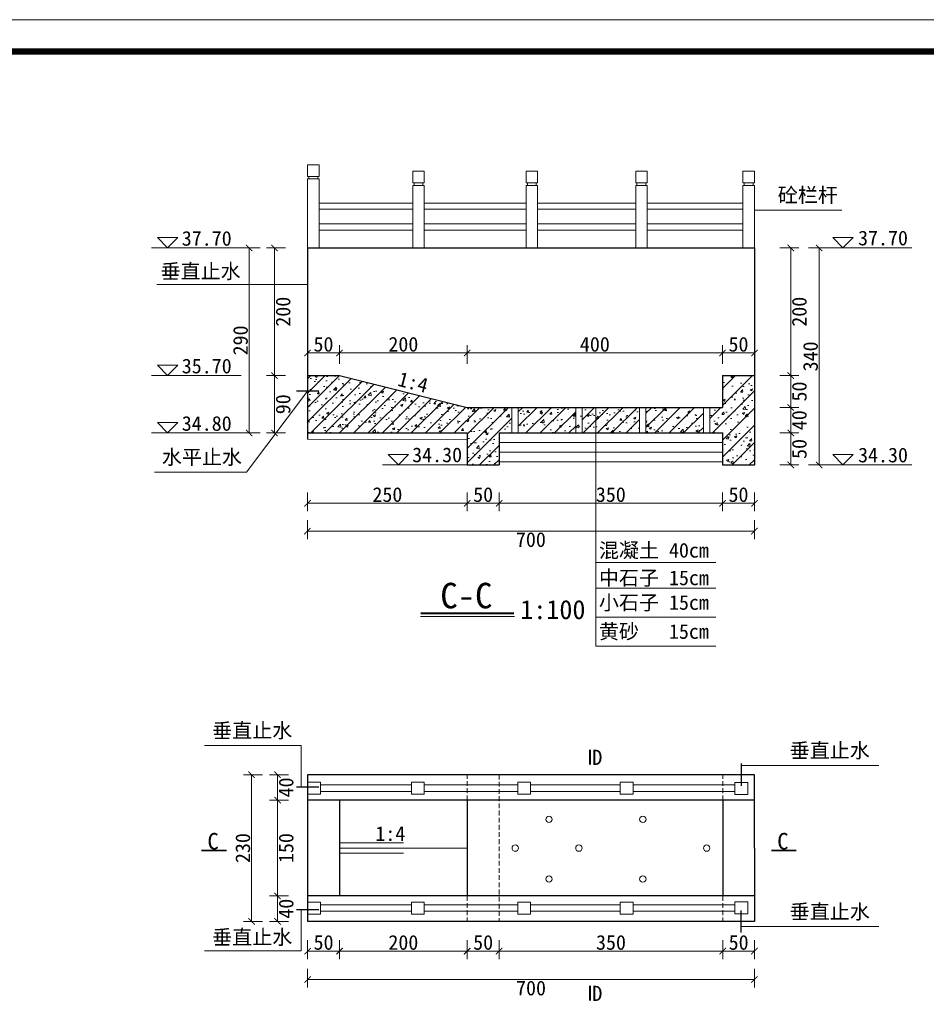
# Model space of a CAD drawing. Extents: x -27255 to 1448651, y 31034 to 8081248.
# Tile 102 of 198: x 584232 to 584374, y 3860542 to 3860696. Entities that reach past the tile are written whole.
import ezdxf

# ---------------------------------------------------------------- set-up
doc = ezdxf.new("R2010")
doc.units = 0
doc.linetypes.add('HIDDEN', pattern=[0.375, 0.25, -0.125])
doc.layers.get('0').update_dxf_attribs({"linetype": 'CONTINUOUS'})
for name, color, linetype, lineweight in [('0.09折线', 6, 'CONTINUOUS', 9), ('0.09标注线', 3, 'CONTINUOUS', 9), ('0.13填充', 8, 'CONTINUOUS', 9), ('0.13文字', 3, 'CONTINUOUS', 13), ('0.30粗线', 7, 'CONTINUOUS', 30), ('图框', 7, 'CONTINUOUS', 20), ('文字', 7, 'CONTINUOUS', 15), ('细实线', 3, 'CONTINUOUS', 20), ('虚线', 251, 'HIDDEN', 15), ('配筋1', 1, 'CONTINUOUS', 50)]:
    doc.layers.add(name, color=color, linetype=linetype, lineweight=lineweight)
doc.styles.add('-仿宋_GB2312', font='FangSong_GB2312.ttf')
doc.styles.get("Standard").update_dxf_attribs({"font": 'rs.shx', "bigfont": 'hztxt.shx'})
doc.dimstyles.get("Standard").update_dxf_attribs({"dimtxt": 0.18, "dimasz": 0.18, "dimexe": 0.18, "dimexo": 0.0625, "dimgap": 0.09, "dimtad": 0, "dimtih": 1, "dimtoh": 1, "dimdec": 4, "dimzin": 0, "dimdsep": 46, "dimtxsty": 'Standard', "dimcen": 0.09, "dimadec": 0, "dimazin": 0, "dimtfac": 1, "dimtdec": 4, "dimtofl": 0, "dimtmove": 0, "dimatfit": 3, "dimfxl": 1, "dimtolj": 1, "dimtzin": 0, "dimarcsym": 0})

# ---------------------------------------------------------------- blocks, each defined once
blk = doc.blocks.new('d4trtg')
at = {"lineweight": 0}
blk.add_line((653868.4, 3902577.3), (658071.2, 3902577.3), dxfattribs=at)
at = {"lineweight": 0, "const_width": 10}
blk.add_lwpolyline([(654118.6, 3902527.3), (658021.2, 3902527.3), (658021.2, 3899655.4), (654118.6, 3899655.4)], close=True, dxfattribs=at)
blk = doc.blocks.new('_ARCHTICK')
at = {"color": 0, "linetype": 'ByBlock', "const_width": 0.15}
blk.add_lwpolyline([(-0.5, -0.5), (0.5, 0.5)], dxfattribs=at)

msp = doc.modelspace()

# ---------------------------------------------------------------- hatches: boundary and pattern name
at = {"layer": '0.13填充'}
h = msp.add_hatch(dxfattribs=at)
h.set_pattern_fill('ANSI31', color=256, scale=0.6, style=0)
h.set_pattern_definition([(45, (599326.3482, 3858714.3038), (-1.34703842, 1.34703842), [])])
h.paths.add_polyline_path([(584340.37027, 3860631.37417), (584342.37027, 3860631.37417), (584342.37027, 3860626.37417), (584347.37027, 3860626.37417), (584347.37027, 3860640.37417), (584342.37027, 3860640.37417), (584342.37027, 3860635.37417), (584340.37027, 3860635.37417)])
h = msp.add_hatch(dxfattribs=at)
h.set_pattern_fill('AR-CONC', color=256, scale=0.02, style=0)
h.set_pattern_definition([(50, (599326.3482, 3858714.3038), (3.6436934, -0.3187817), [0.381, -4.191]), (355, (599326.3482, 3858714.304), (-0.7048565, 3.8211329), [0.3048, -3.3528]), (100.451, (599326.652, 3858714.2773), (2.93885, 3.50233376), [0.3238, -3.5618]), (46.1842, (599326.348, 3858715.32), (5.4215808, -0.8408466), [0.5715, -6.2865]), (96.6356, (599326.8, 3858715.25), (4.7480847, 4.9485111), [0.4857, -5.3427]), (351.184, (599326.348, 3858715.32), (4.7480921, 4.9485024), [0.4572, -5.0292]), (21, (599326.8562, 3858715.0658), (3.0322976, -2.0453104), [0.381, -4.191]), (326, (599326.8562, 3858715.066), (1.2360406, 3.6837593), [0.3048, -3.3528]), (71.4514, (599327.109, 3858714.8954), (4.2683298, 1.63845715), [0.3238, -3.5618]), (37.5, (599326.3482, 3858714.3038), (0.06177207, 1.69110078), [0, -3.31216, 0, -3.4036, 0, -3.3655]), (7.5, (599326.3482, 3858714.3038), (1.33639325, 2.0036115), [0, -1.94056, 0, -3.23596, 0, -1.2827]), (327.5, (599325.2154, 3858714.3038), (2.7118119, -0.11457488), [0, -1.27, 0, -3.9624, 0, -5.2578]), (317.5, (599324.7074, 3858714.3038), (2.96258363, 0.50852982), [0, -1.651, 0, -2.63144, 0, -3.7338])])
h.paths.add_polyline_path([(584340.37027, 3860631.37417), (584342.37027, 3860631.37417), (584342.37027, 3860626.37417), (584347.37027, 3860626.37417), (584347.37027, 3860640.37417), (584342.37027, 3860640.37417), (584342.37027, 3860635.37417), (584340.37027, 3860635.37417)])
at = {"layer": '0.13文字', "lineweight": 13}
h = msp.add_hatch(dxfattribs=at)
h.set_pattern_fill('AR-CONC', color=256, scale=0.02, style=0)
h.set_pattern_definition([(50, (584277.3702, 3860626.3742), (3.6437, -0.31878), [0.381, -4.191]), (355, (584277.37, 3860626.374), (-0.70486, 3.82113), [0.3048, -3.3528]), (100.451, (584277.674, 3860626.3476), (2.93885, 3.50233), [0.3238, -3.5618]), (46.184, (584277.37, 3860627.39), (5.42158, -0.84085), [0.5715, -6.2865]), (96.636, (584277.822, 3860627.32), (4.7481, 4.9485), [0.4857, -5.3427]), (351.184, (584277.37, 3860627.39), (4.7481, 4.9485), [0.4572, -5.0292]), (21, (584277.8782, 3860627.1362), (3.0323, -2.04531), [0.381, -4.191]), (326, (584277.878, 3860627.136), (1.23604, 3.68376), [0.3048, -3.3528]), (71.4514, (584278.131, 3860626.9657), (4.26833, 1.63846), [0.3238, -3.5618]), (37.5, (584277.3702, 3860626.3742), (0.061772, 1.6911), [0, -3.31216, 0, -3.4036, 0, -3.3655]), (7.5, (584277.3702, 3860626.3742), (1.336393, 2.00361), [0, -1.94056, 0, -3.23596, 0, -1.2827]), (327.5, (584276.2373, 3860626.3742), (2.711812, -0.114575), [0, -1.27, 0, -3.9624, 0, -5.2578]), (317.5, (584275.7293, 3860626.3742), (2.96258, 0.50853), [0, -1.651, 0, -2.63144, 0, -3.7338])])
h.paths.add_polyline_path([(584329.37027, 3860635.37417), (584320.37027, 3860635.37417), (584320.37027, 3860631.37417), (584329.37027, 3860631.37417)])
h.paths.add_polyline_path([(584320.37027, 3860635.37417), (584319.37027, 3860635.37417), (584319.37027, 3860631.37417), (584320.37027, 3860631.37417)])
h.paths.add_polyline_path([(584319.37027, 3860635.37417), (584310.37027, 3860635.37417), (584310.37027, 3860631.37417), (584319.37027, 3860631.37417)])
h.paths.add_polyline_path([(584302.37027, 3860635.37417), (584282.37027, 3860640.37417), (584277.37022, 3860640.37417), (584277.37021, 3860637.91775), (584277.3703, 3860637.91762), (584277.37021, 3860637.91762), (584277.37019, 3860631.37657), (584302.37027, 3860631.37417), (584302.37027, 3860626.37417), (584307.37027, 3860626.37417), (584307.37027, 3860631.37417), (584309.37027, 3860631.37417), (584309.37027, 3860635.37417)])
h = msp.add_hatch(dxfattribs=at)
h.set_pattern_fill('ANSI31', color=256, scale=0.5, style=0)
h.set_pattern_definition([(45, (584277.3702, 3860626.3742), (-1.122532, 1.122532), [])])
h.paths.add_polyline_path([(584330.37027, 3860635.37417), (584330.37027, 3860631.37417), (584339.37027, 3860631.37417), (584339.37027, 3860635.37417)])
h.paths.add_polyline_path([(584320.37027, 3860635.37417), (584320.37027, 3860631.37417), (584329.37027, 3860631.37417), (584329.37027, 3860635.37417)])
h.paths.add_polyline_path([(584319.37027, 3860631.37417), (584319.37027, 3860635.37417), (584310.37027, 3860635.37417), (584310.37027, 3860631.37417)])
h.paths.add_polyline_path([(584302.37027, 3860631.37417), (584302.37027, 3860626.37417), (584307.37027, 3860626.37417), (584307.37027, 3860631.37417), (584309.37027, 3860631.37417), (584309.37027, 3860635.37417), (584302.37027, 3860635.37417), (584282.37027, 3860640.37417), (584277.37022, 3860640.37417), (584277.37021, 3860637.91775), (584277.3703, 3860637.91762), (584277.37021, 3860637.91762), (584277.37019, 3860631.37657)])
h = msp.add_hatch(dxfattribs=at)
h.set_pattern_fill('AR-CONC', color=256, scale=0.02, style=0)
h.set_pattern_definition([(50, (584330.3703, 3860631.3742), (3.6437, -0.3188), [0.381, -4.191]), (355, (584330.3703, 3860631.374), (-0.7049, 3.8211), [0.3048, -3.3528]), (100.45, (584330.674, 3860631.3476), (2.9389, 3.5023), [0.3238, -3.5618]), (46.184, (584330.3703, 3860632.39), (5.4216, -0.8408), [0.5715, -6.2865]), (96.636, (584330.822, 3860632.32), (4.748, 4.9485), [0.4857, -5.3427]), (351.184, (584330.37, 3860632.39), (4.748, 4.9485), [0.4572, -5.0292]), (21, (584330.8783, 3860632.1362), (3.0323, -2.0453), [0.381, -4.191]), (326, (584330.8783, 3860632.136), (1.236, 3.6838), [0.3048, -3.3528]), (71.45, (584331.131, 3860631.9657), (4.2683, 1.6385), [0.3238, -3.5618]), (37.5, (584330.3703, 3860631.3742), (0.06177, 1.6911), [0, -3.31216, 0, -3.4036, 0, -3.3655]), (7.5, (584330.3703, 3860631.3742), (1.3364, 2.0036), [0, -1.94056, 0, -3.23596, 0, -1.2827]), (327.5, (584329.2374, 3860631.3742), (2.71181, -0.11457), [0, -1.27, 0, -3.9624, 0, -5.2578]), (317.5, (584328.7294, 3860631.3742), (2.9626, 0.50853), [0, -1.651, 0, -2.63144, 0, -3.7338])])
h.paths.add_polyline_path([(584330.37027, 3860635.37417), (584330.37027, 3860631.37417), (584339.37027, 3860631.37417), (584339.37027, 3860635.37417)])

# ---------------------------------------------------------------- linework, layer by layer
at = {"layer": '0.09折线', "color": 4}
for p, q in [((584277.37027, 3860671.57417), (584277.37027, 3860673.37417)), ((584277.37027, 3860673.37417), (584279.17027, 3860673.37417)), ((584277.37027, 3860671.57417), (584277.37027, 3860673.37417)), ((584277.37027, 3860673.37417), (584279.17027, 3860673.37417)), ((584277.37027, 3860671.57417), (584277.37027, 3860673.37417)), ((584277.37027, 3860673.37417), (584279.17027, 3860673.37417)), ((584279.17027, 3860671.57417), (584279.17027, 3860673.37417)), ((584279.17027, 3860671.57417), (584279.17027, 3860673.37417)), ((584279.17027, 3860671.57417), (584279.17027, 3860673.37417)), ((584277.37027, 3860671.57417), (584279.17027, 3860671.57417)), ((584277.37027, 3860671.57417), (584279.17027, 3860671.57417)), ((584277.37027, 3860671.57417), (584279.17027, 3860671.57417)), ((584277.37027, 3860671.17417), (584279.17027, 3860671.17417)), ((584277.37027, 3860671.17417), (584277.3703, 3860660.37417)), ((584277.37027, 3860671.17417), (584279.17027, 3860671.17417)), ((584277.37027, 3860671.17417), (584277.3703, 3860660.37417)), ((584277.37027, 3860671.17417), (584279.17027, 3860671.17417)), ((584277.37027, 3860671.17417), (584277.3703, 3860660.37417)), ((584277.57027, 3860671.17417), (584277.57027, 3860671.57417)), ((584277.57027, 3860671.17417), (584277.57027, 3860671.57417)), ((584277.57027, 3860671.17417), (584277.57027, 3860671.57417)), ((584278.97027, 3860671.17417), (584278.97027, 3860671.57417)), ((584278.97027, 3860671.17417), (584278.97027, 3860671.57417)), ((584278.97027, 3860671.17417), (584278.97027, 3860671.57417)), ((584279.17027, 3860661.37417), (584279.17027, 3860671.17417)), ((584279.17027, 3860661.37417), (584279.17027, 3860671.17417)), ((584279.17027, 3860660.37417), (584279.17027, 3860671.17417)), ((584293.8438, 3860670.57417), (584293.8438, 3860672.37417)), ((584293.8438, 3860672.37417), (584295.6438, 3860672.37417)), ((584293.8438, 3860670.57417), (584293.8438, 3860672.37417)), ((584293.8438, 3860672.37417), (584295.6438, 3860672.37417)), ((584293.8438, 3860670.57417), (584293.8438, 3860672.37417)), ((584293.8438, 3860672.37417), (584295.6438, 3860672.37417)), ((584295.6438, 3860670.57417), (584295.6438, 3860672.37417)), ((584295.6438, 3860670.57417), (584295.6438, 3860672.37417)), ((584295.6438, 3860670.57417), (584295.6438, 3860672.37417)), ((584311.59477, 3860670.57417), (584311.59477, 3860672.37417)), ((584311.59477, 3860672.37417), (584313.39477, 3860672.37417)), ((584311.59477, 3860670.57417), (584311.59477, 3860672.37417)), ((584311.59477, 3860672.37417), (584313.39477, 3860672.37417)), ((584311.59477, 3860670.57417), (584311.59477, 3860672.37417)), ((584311.59477, 3860672.37417), (584313.39477, 3860672.37417)), ((584313.39477, 3860670.57417), (584313.39477, 3860672.37417)), ((584313.39477, 3860670.57417), (584313.39477, 3860672.37417)), ((584313.39477, 3860670.57417), (584313.39477, 3860672.37417)), ((584328.76664, 3860670.57417), (584328.76664, 3860672.37417)), ((584328.76664, 3860672.37417), (584330.56664, 3860672.37417)), ((584328.76664, 3860670.57417), (584328.76664, 3860672.37417)), ((584328.76664, 3860672.37417), (584330.56664, 3860672.37417)), ((584328.76664, 3860670.57417), (584328.76664, 3860672.37417)), ((584328.76664, 3860672.37417), (584330.56664, 3860672.37417)), ((584330.56664, 3860670.57417), (584330.56664, 3860672.37417)), ((584330.56664, 3860670.57417), (584330.56664, 3860672.37417)), ((584330.56664, 3860670.57417), (584330.56664, 3860672.37417)), ((584345.57027, 3860670.57417), (584345.57027, 3860672.37417)), ((584345.57027, 3860672.37417), (584347.37027, 3860672.37417)), ((584345.57027, 3860670.57417), (584345.57027, 3860672.37417)), ((584345.57027, 3860672.37417), (584347.37027, 3860672.37417)), ((584345.57027, 3860670.57417), (584345.57027, 3860672.37417)), ((584345.57027, 3860672.37417), (584347.37027, 3860672.37417)), ((584347.37027, 3860670.57417), (584347.37027, 3860672.37417)), ((584347.37027, 3860670.57417), (584347.37027, 3860672.37417)), ((584347.37027, 3860670.57417), (584347.37027, 3860672.37417)), ((584293.8438, 3860670.57417), (584295.6438, 3860670.57417)), ((584293.8438, 3860670.57417), (584295.6438, 3860670.57417)), ((584293.8438, 3860670.57417), (584295.6438, 3860670.57417)), ((584293.8438, 3860670.17417), (584295.6438, 3860670.17417)), ((584293.8438, 3860670.17417), (584293.8438, 3860660.37417)), ((584293.8438, 3860670.17417), (584295.6438, 3860670.17417)), ((584293.8438, 3860670.17417), (584293.8438, 3860660.37417)), ((584293.8438, 3860670.17417), (584295.6438, 3860670.17417)), ((584293.8438, 3860670.17417), (584293.8438, 3860660.37417)), ((584294.0438, 3860670.17417), (584294.0438, 3860670.57417)), ((584294.0438, 3860670.17417), (584294.0438, 3860670.57417)), ((584294.0438, 3860670.17417), (584294.0438, 3860670.57417)), ((584295.4438, 3860670.17417), (584295.4438, 3860670.57417)), ((584295.4438, 3860670.17417), (584295.4438, 3860670.57417)), ((584295.4438, 3860670.17417), (584295.4438, 3860670.57417)), ((584295.6438, 3860660.37417), (584295.6438, 3860670.17417)), ((584295.6438, 3860660.37417), (584295.6438, 3860670.17417)), ((584295.6438, 3860660.37417), (584295.6438, 3860670.17417)), ((584311.59477, 3860670.57417), (584313.39477, 3860670.57417)), ((584311.59477, 3860670.57417), (584313.39477, 3860670.57417)), ((584311.59477, 3860670.57417), (584313.39477, 3860670.57417)), ((584311.59477, 3860670.17417), (584313.39477, 3860670.17417)), ((584311.59477, 3860670.17417), (584311.59477, 3860660.37417)), ((584311.59477, 3860670.17417), (584313.39477, 3860670.17417)), ((584311.59477, 3860670.17417), (584311.59477, 3860660.37417)), ((584311.59477, 3860670.17417), (584313.39477, 3860670.17417)), ((584311.59477, 3860670.17417), (584311.59477, 3860660.37417)), ((584311.79477, 3860670.17417), (584311.79477, 3860670.57417)), ((584311.79477, 3860670.17417), (584311.79477, 3860670.57417)), ((584311.79477, 3860670.17417), (584311.79477, 3860670.57417)), ((584313.19477, 3860670.17417), (584313.19477, 3860670.57417)), ((584313.19477, 3860670.17417), (584313.19477, 3860670.57417)), ((584313.19477, 3860670.17417), (584313.19477, 3860670.57417)), ((584313.39477, 3860660.37417), (584313.39477, 3860670.17417)), ((584313.39477, 3860660.37417), (584313.39477, 3860670.17417)), ((584313.39477, 3860660.37417), (584313.39477, 3860670.17417)), ((584328.76664, 3860670.57417), (584330.56664, 3860670.57417)), ((584328.76664, 3860670.57417), (584330.56664, 3860670.57417)), ((584328.76664, 3860670.57417), (584330.56664, 3860670.57417)), ((584328.76664, 3860670.17417), (584330.56664, 3860670.17417)), ((584328.76664, 3860670.17417), (584328.76664, 3860660.37417)), ((584328.76664, 3860670.17417), (584330.56664, 3860670.17417)), ((584328.76664, 3860670.17417), (584328.76664, 3860660.37417)), ((584328.76664, 3860670.17417), (584330.56664, 3860670.17417)), ((584328.76664, 3860670.17417), (584328.76664, 3860660.37417)), ((584328.96664, 3860670.17417), (584328.96664, 3860670.57417)), ((584328.96664, 3860670.17417), (584328.96664, 3860670.57417)), ((584328.96664, 3860670.17417), (584328.96664, 3860670.57417)), ((584330.36664, 3860670.17417), (584330.36664, 3860670.57417)), ((584330.36664, 3860670.17417), (584330.36664, 3860670.57417)), ((584330.36664, 3860670.17417), (584330.36664, 3860670.57417)), ((584330.56664, 3860660.37417), (584330.56664, 3860670.17417)), ((584330.56664, 3860660.37417), (584330.56664, 3860670.17417)), ((584330.56664, 3860660.37417), (584330.56664, 3860670.17417)), ((584345.57027, 3860670.57417), (584347.37027, 3860670.57417)), ((584345.57027, 3860670.57417), (584347.37027, 3860670.57417)), ((584345.57027, 3860670.57417), (584347.37027, 3860670.57417)), ((584345.57027, 3860670.17417), (584347.37027, 3860670.17417)), ((584345.57027, 3860670.17417), (584345.57027, 3860660.37417)), ((584345.57027, 3860670.17417), (584347.37027, 3860670.17417)), ((584345.57027, 3860670.17417), (584345.57027, 3860660.37417)), ((584345.57027, 3860670.17417), (584347.37027, 3860670.17417)), ((584345.57027, 3860670.17417), (584345.57027, 3860660.37417)), ((584345.77027, 3860670.17417), (584345.77027, 3860670.57417)), ((584345.77027, 3860670.17417), (584345.77027, 3860670.57417)), ((584345.77027, 3860670.17417), (584345.77027, 3860670.57417)), ((584347.17027, 3860670.17417), (584347.17027, 3860670.57417)), ((584347.17027, 3860670.17417), (584347.17027, 3860670.57417)), ((584347.17027, 3860670.17417), (584347.17027, 3860670.57417)), ((584347.37027, 3860660.37417), (584347.37027, 3860670.17417)), ((584347.37027, 3860660.37417), (584347.37027, 3860670.17417)), ((584347.37027, 3860660.37417), (584347.37027, 3860670.17417)), ((584279.17027, 3860667.38782), (584293.8438, 3860667.38782)), ((584279.17027, 3860666.42719), (584293.8438, 3860666.42719)), ((584295.6438, 3860667.38782), (584311.59477, 3860667.38782)), ((584295.6438, 3860666.42719), (584311.59477, 3860666.42719)), ((584313.39477, 3860667.38782), (584328.76664, 3860667.38782)), ((584313.39477, 3860666.42719), (584328.76664, 3860666.42719)), ((584328.2077, 3860667.38782), (584328.76664, 3860667.38782)), ((584328.2077, 3860666.42719), (584328.76664, 3860666.42719)), ((584330.56664, 3860667.38782), (584336.4077, 3860667.38782)), ((584330.56664, 3860667.38782), (584345.57027, 3860667.38782)), ((584330.56664, 3860666.42719), (584336.4077, 3860666.42719)), ((584330.56664, 3860666.42719), (584345.57027, 3860666.42719)), ((584279.17027, 3860664.12116), (584293.8438, 3860664.12116)), ((584295.6438, 3860664.12116), (584311.59477, 3860664.12116)), ((584313.39477, 3860664.12116), (584328.76664, 3860664.12116)), ((584328.2077, 3860664.12116), (584328.76664, 3860664.12116)), ((584330.56664, 3860664.12116), (584336.4077, 3860664.12116)), ((584330.56664, 3860664.12116), (584345.57027, 3860664.12116)), ((584279.17027, 3860663.16052), (584293.8438, 3860663.16052)), ((584295.6438, 3860663.16052), (584311.59477, 3860663.16052)), ((584313.39477, 3860663.16052), (584328.76664, 3860663.16052)), ((584328.2077, 3860663.16052), (584328.76664, 3860663.16052)), ((584330.56664, 3860663.16052), (584336.4077, 3860663.16052)), ((584330.56664, 3860663.16052), (584345.57027, 3860663.16052)), ((584279.36947, 3860576.22309, 3.06769), (584293.63115, 3860576.22309, 3.06769)), ((584295.63115, 3860576.22309, 3.06769), (584310.30834, 3860576.22309, 3.06769)), ((584307.84646, 3860576.22309, 3.06769), (584310.30834, 3860576.22309, 3.06769)), ((584312.30834, 3860576.22309, 3.06769), (584315.84646, 3860576.22309, 3.06769)), ((584312.30834, 3860576.22309, 3.06769), (584326.35976, 3860576.22309, 3.06769)), ((584328.35976, 3860576.22309, 3.06769), (584344.32399, 3860576.22309, 3.06769)), ((584293.63156, 3860575.2231, 3.06769), (584279.36987, 3860575.2231, 3.06769)), ((584310.30875, 3860575.2231, 3.06769), (584295.63156, 3860575.2231, 3.06769)), ((584310.30875, 3860575.2231, 3.06769), (584307.84687, 3860575.2231, 3.06769)), ((584326.36017, 3860575.2231, 3.06769), (584312.30875, 3860575.2231, 3.06769)), ((584315.84687, 3860575.2231, 3.06769), (584312.30875, 3860575.2231, 3.06769)), ((584344.32399, 3860575.2231, 3.06769), (584328.36017, 3860575.2231, 3.06769)), ((584293.63156, 3860557.45521, 3.06769), (584279.36987, 3860557.45521, 3.06769)), ((584310.30875, 3860557.45521, 3.06769), (584295.63156, 3860557.45521, 3.06769)), ((584310.30875, 3860557.45521, 3.06769), (584307.84687, 3860557.45521, 3.06769)), ((584326.36017, 3860557.45521, 3.06769), (584312.30875, 3860557.45521, 3.06769)), ((584315.84687, 3860557.45521, 3.06769), (584312.30875, 3860557.45521, 3.06769)), ((584344.32399, 3860557.45521, 3.06769), (584328.36017, 3860557.45521, 3.06769)), ((584279.36947, 3860556.45522, 3.06769), (584293.63115, 3860556.45522, 3.06769)), ((584295.63115, 3860556.45522, 3.06769), (584310.30834, 3860556.45522, 3.06769)), ((584307.84646, 3860556.45522, 3.06769), (584310.30834, 3860556.45522, 3.06769)), ((584312.30834, 3860556.45522, 3.06769), (584315.84646, 3860556.45522, 3.06769)), ((584312.30834, 3860556.45522, 3.06769), (584326.35976, 3860556.45522, 3.06769)), ((584328.35976, 3860556.45522, 3.06769), (584344.32399, 3860556.45522, 3.06769))]:
    msp.add_line(p, q, dxfattribs=at)
for points, elevation in [([(584279.37009, 3860574.79036), (584279.36932, 3860576.68343), (584277.36932, 3860576.68262), (584277.37009, 3860574.78955)], 4.3872), ([(584295.63173, 3860574.79036), (584295.63097, 3860576.68343), (584293.63097, 3860576.68262), (584293.63173, 3860574.78955)], 4.3872), ([(584312.30892, 3860574.79036), (584312.30816, 3860576.68343), (584310.30816, 3860576.68262), (584310.30892, 3860574.78955)], 4.3872), ([(584328.36034, 3860574.79036), (584328.35958, 3860576.68343), (584326.35958, 3860576.68262), (584326.36034, 3860574.78955)], 4.3872), ([(584344.32399, 3860574.7471), (584344.32399, 3860576.64017), (584346.32399, 3860576.64017), (584346.32399, 3860574.7471)], 0.06895), ([(584279.37009, 3860557.88795), (584279.36932, 3860555.99488), (584277.36932, 3860555.99569), (584277.37009, 3860557.88876)], 4.3872), ([(584295.63173, 3860557.88795), (584295.63097, 3860555.99488), (584293.63097, 3860555.99569), (584293.63173, 3860557.88876)], 4.3872), ([(584312.30892, 3860557.88795), (584312.30816, 3860555.99488), (584310.30816, 3860555.99569), (584310.30892, 3860557.88876)], 4.3872), ([(584328.36034, 3860557.88795), (584328.35958, 3860555.99488), (584326.35958, 3860555.99569), (584326.36034, 3860557.88876)], 4.3872), ([(584344.32399, 3860557.93121), (584344.32399, 3860556.03814), (584346.32399, 3860556.03814), (584346.32399, 3860557.93121)], 0.06895)]:
    msp.add_lwpolyline(points, close=True, dxfattribs=dict(at, elevation=elevation))
at = {"layer": '0.09标注线'}
for p, q in [((584347.37027, 3860666.28227), (584361.08126, 3860666.28227)), ((584255.4398, 3860660.40714, -5.8678), (584253.8398, 3860662.00714, -5.8678)), ((584257.0398, 3860662.00714, -5.8678), (584253.8398, 3860662.00714, -5.8678)), ((584257.0398, 3860662.00714, -5.8678), (584255.4398, 3860660.40714, -5.8678)), ((584359.64104, 3860662.00714), (584361.24104, 3860660.40714)), ((584359.64104, 3860662.00714), (584362.84104, 3860662.00714)), ((584361.24104, 3860660.40714), (584362.84104, 3860662.00714)), ((584266.96719, 3860660.37417), (584252.92428, 3860660.37417)), ((584372.01288, 3860660.37417), (584358.76705, 3860660.37417)), ((584253.77031, 3860654.64914), (584277.37028, 3860654.64914)), ((584255.4398, 3860640.40714, -5.8678), (584253.8398, 3860642.00714, -5.8678)), ((584257.0398, 3860642.00714, -5.8678), (584253.8398, 3860642.00714, -5.8678)), ((584257.0398, 3860642.00714, -5.8678), (584255.4398, 3860640.40714, -5.8678)), ((584266.96719, 3860640.37417), (584252.92428, 3860640.37417)), ((584267.77487, 3860625.2583), (584277.3703, 3860637.91762)), ((584309.37027, 3860635.37417), (584309.37027, 3860631.37417)), ((584310.37027, 3860635.37417), (584310.37027, 3860631.37417)), ((584319.37027, 3860635.37417), (584319.37027, 3860631.37417)), ((584319.37027, 3860635.37417), (584319.37027, 3860631.37417)), ((584320.37027, 3860635.37417), (584320.37027, 3860631.37417)), ((584320.37027, 3860635.37417), (584320.37027, 3860631.37417)), ((584329.37027, 3860635.37417), (584329.37027, 3860631.37417)), ((584330.37027, 3860635.37417), (584330.37027, 3860631.37417)), ((584339.37027, 3860635.37417), (584339.37027, 3860631.37417)), ((584340.37027, 3860635.37417), (584340.37027, 3860631.37417)), ((584255.4398, 3860631.40714, -5.8678), (584253.8398, 3860633.00714, -5.8678)), ((584257.0398, 3860633.00714, -5.8678), (584253.8398, 3860633.00714, -5.8678)), ((584257.0398, 3860633.00714, -5.8678), (584255.4398, 3860631.40714, -5.8678)), ((584266.96719, 3860631.37417), (584252.92428, 3860631.37417)), ((584277.32999, 3860630.38137), (584302.36996, 3860630.37897)), ((584307.37027, 3860629.87417), (584342.37027, 3860629.87417)), ((584289.99842, 3860628.00714), (584291.59842, 3860626.40714)), ((584289.99842, 3860628.00714), (584293.19842, 3860628.00714)), ((584291.59842, 3860626.40714), (584293.19842, 3860628.00714)), ((584307.37027, 3860628.37417), (584342.37027, 3860628.37417)), ((584359.64104, 3860628.00714), (584361.24104, 3860626.40714)), ((584359.64104, 3860628.00714), (584362.84104, 3860628.00714)), ((584361.24104, 3860626.40714), (584362.84104, 3860628.00714)), ((584302.37027, 3860626.37417), (584289.12444, 3860626.37417)), ((584307.37027, 3860626.87417), (584342.37027, 3860626.87417)), ((584372.01288, 3860626.37417), (584358.76705, 3860626.37417)), ((584267.77487, 3860625.2583), (584253.36058, 3860625.2583)), ((584322.50953, 3860611.087), (584341.32216, 3860611.087)), ((584322.50953, 3860607.04912), (584341.32216, 3860607.04912)), ((584322.50953, 3860602.50506), (584341.32216, 3860602.50506)), ((584322.50953, 3860597.961), (584341.32216, 3860597.961)), ((584276.37606, 3860582.41379, -1.27686), (584261.24304, 3860582.41379, -1.27686)), ((584366.85157, 3860579.28307, -1.96488), (584345.28749, 3860579.28307, -1.96488)), ((584366.85157, 3860554.03735, -1.96488), (584345.28749, 3860554.03735, -1.96488)), ((584276.37606, 3860550.26452, -1.27686), (584261.24304, 3860550.26452, -1.27686))]:
    msp.add_line(p, q, dxfattribs=at)
at = {"layer": '0.09标注线', "color": 7, "linetype": 'Continuous', "lineweight": 35}
for p, q in [((584264.65884, 3860565.93975, -0.2516), (584260.77149, 3860565.93975, -0.2516)), ((584353.92003, 3860565.93975, -0.2516), (584350.03267, 3860565.93975, -0.2516))]:
    msp.add_line(p, q, dxfattribs=at)
at = {"layer": '0.09标注线'}
for centre in [(584315.19628, 3860570.83783, -0.10368), (584329.88797, 3860570.83783, -0.10368), (584309.90121, 3860566.33915, -0.10368), (584319.87026, 3860566.33915, -0.10368), (584339.89372, 3860566.33915, -0.10368), (584315.19628, 3860561.48937, -0.10368), (584329.88797, 3860561.48937, -0.10368)]:
    msp.add_circle(centre, 0.5, dxfattribs=at)
at = {"layer": '0.13填充', "lineweight": 40, "ltscale": 0.005}
msp.add_line((584295.12227, 3860603.16344), (584309.66275, 3860603.16344), dxfattribs=at)
at = {"layer": '0.13填充', "ltscale": 0.005}
msp.add_line((584295.06639, 3860602.63351), (584309.7971, 3860602.63351), dxfattribs=at)
at = {"layer": '0.13文字', "linetype": 'Continuous', "lineweight": 13}
msp.add_line((582175.00285, 3860696.12935), (587865.89025, 3860696.12935), dxfattribs=at)
msp.add_line((582175.00285, 3860696.12935), (587865.89025, 3860696.12935), dxfattribs=at)
at = {"layer": '0.13文字', "lineweight": 13}
for p, q in [((584322.50953, 3860635.37417), (584322.50953, 3860597.961)), ((584276.37606, 3860582.41379, -1.27686), (584276.37606, 3860575.94611, 3.88537)), ((584282.42608, 3860567.16132, 4.34267), (584292.39817, 3860567.16132, 2.11949)), ((584282.42646, 3860566.33915, 4.37311), (584302.37026, 3860566.33915, -0.10368)), ((584282.42608, 3860565.51699, 4.34267), (584292.39817, 3860565.51699, 2.11949)), ((584276.37606, 3860550.26452, -1.27686), (584276.37606, 3860556.7322, 3.88537))]:
    msp.add_line(p, q, dxfattribs=at)
at = {"layer": '0.30粗线'}
for p, q in [((584277.37033, 3860660.37417), (584277.37009, 3860630.38136)), ((584277.37033, 3860660.37417), (584277.37009, 3860630.38136)), ((584277.37027, 3860660.37417), (584347.37027, 3860660.37417)), ((584347.37027, 3860660.37417), (584347.37027, 3860626.37417)), ((584277.3702, 3860640.37417), (584282.3702, 3860640.37417)), ((584282.37027, 3860640.37417), (584302.37027, 3860635.37417)), ((584342.37027, 3860640.37417), (584347.37027, 3860640.37417)), ((584342.37027, 3860640.37417), (584342.37027, 3860635.37417)), ((584279.11344, 3860637.91762), (584275.62807, 3860637.91762)), ((584302.37027, 3860635.37417), (584342.37027, 3860635.37417)), ((584277.37019, 3860631.37657), (584302.37027, 3860631.37417)), ((584302.37027, 3860631.37417), (584302.37027, 3860626.37417)), ((584307.37027, 3860631.37417), (584342.37027, 3860631.37417)), ((584307.37027, 3860631.37417), (584307.37027, 3860626.37417)), ((584342.37027, 3860631.37417), (584342.37027, 3860626.37417)), ((584302.37027, 3860626.37417), (584307.37027, 3860626.37417)), ((584342.37027, 3860626.37417), (584347.37027, 3860626.37417)), ((584345.28749, 3860579.58183, -0.54666), (584345.28749, 3860576.09646, -0.54666)), ((584347.3701, 3860577.83915, 3.7205), (584277.36922, 3860577.83915, 3.80279)), ((584277.36922, 3860577.83915, 3.80279), (584277.36922, 3860554.83915, 3.80279)), ((584347.37027, 3860566.33915), (584347.3701, 3860577.83915, 0.09431)), ((584275.62647, 3860575.94611, 3.88537), (584279.11184, 3860575.94611, 3.88537)), ((584347.37016, 3860573.83915, 3.83443), (584277.36919, 3860573.83915, 4.71435)), ((584282.36477, 3860573.83915, -0.43743), (584282.37175, 3860558.83915, 0.11783)), ((584302.37026, 3860573.83915, -0.10368), (584302.37026, 3860558.83915, -0.10368)), ((584342.41305, 3860573.83915, 3.30013), (584342.41897, 3860558.83915, 3.77097)), ((584347.37027, 3860566.33915), (584347.3701, 3860554.83915, 0.09431)), ((584347.37016, 3860558.83915, 3.83443), (584277.36919, 3860558.83915, 4.71435)), ((584275.62647, 3860556.7322, 3.88537), (584279.11184, 3860556.7322, 3.88537)), ((584345.28749, 3860553.09648, -0.54666), (584345.28749, 3860556.58185, -0.54666)), ((584347.3701, 3860554.83915, 3.7205), (584277.36922, 3860554.83915, 3.80279))]:
    msp.add_line(p, q, dxfattribs=at)
at = {"layer": '虚线', "color": 8, "lineweight": 15, "ltscale": 3}
for p, q in [((584302.37026, 3860573.83915, -0.10368), (584302.37482, 3860577.83915, 3.77339)), ((584307.37026, 3860577.83915, -0.10368), (584307.37026, 3860554.83915, -0.10368)), ((584342.41305, 3860573.83915, 3.30013), (584342.41355, 3860577.83915, 3.72633)), ((584302.37026, 3860558.83915, -0.10368), (584302.37482, 3860554.83915, 3.77339)), ((584342.41897, 3860558.83915, 3.77097), (584342.41892, 3860554.83915, 3.72632))]:
    msp.add_line(p, q, dxfattribs=at)
at = {"layer": '配筋1', "color": 7, "lineweight": 40}
for p, q in [((584321.56644, 3860581.74117, 0.02525), (584321.56644, 3860579.45517, 0.02525)), ((584321.56644, 3860544.74625, 0.02525), (584321.56644, 3860542.46025, 0.02525))]:
    msp.add_line(p, q, dxfattribs=at)

# ---------------------------------------------------------------- block references
at = {"layer": '图框', "xscale": 0.09999999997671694, "yscale": 0.1000000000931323, "zscale": 0.1}
msp.add_blockref('d4trtg', (518695.51852, 3470438.39536), dxfattribs=at)

# ---------------------------------------------------------------- texts
at = {"layer": '0.09标注线', "style": '-仿宋_GB2312'}
for s, p in [('混凝土 40cm', (584323.00644, 3860611.85042)), ('中石子 15cm', (584323.00644, 3860607.53164)), ('小石子 15cm', (584323.00644, 3860603.67003)), ('黄砂   15cm ', (584323.00644, 3860599.12597))]:
    msp.add_text(s, height=2.3, dxfattribs=at).set_placement(p)
at = {"layer": '0.09标注线', "insert": (584351.03172, 3860669.80112, -0.81423), "char_height": 2.3, "attachment_point": 1, "style": '-仿宋_GB2312'}
msp.add_mtext('砼栏杆', dxfattribs=at)
at = {"layer": '0.09标注线', "style": '-仿宋_GB2312'}
for s, insert, char_height, width, attachment_point in [('37.70', (584265.47897, 3860663.01869, -5.8678), 2.3, 17.074029, 3), ('37.70', (584363.59953, 3860663.07527), 2.3, 17.074029, 1), ('垂直止水', (584266.88319, 3860657.86231, -5.8678), 2.3, 17.074029, 3), ('35.70', (584265.47897, 3860643.01869, -5.8678), 2.3, 17.074029, 3), ('34.80', (584265.47897, 3860634.01869, -5.8678), 2.3, 17.074029, 3), ('水平止水', (584254.5336, 3860628.75446, -5.8678), 2.3, 17.074029, 1), ('34.30', (584293.74868, 3860629.10146), 2.3, 17.074029, 1), ('34.30', (584363.59953, 3860629.07527), 2.3, 17.074029, 1), ('垂直止水', (584262.41606, 3860585.90995, -1.27686), 2.3, 17.074029, 1), ('垂直止水', (584352.89158, 3860582.77923, -1.96488), 2.3, 17.074029, 1), ('1:4', (584287.98191, 3860569.75668, 3.06777), 2.3, 17.074029, 1), ('C', (584263.44056, 3860568.716, -28.2756), 2.599, 36.820019, 3), ('C', (584352.70174, 3860568.716, -28.2756), 2.599, 36.820019, 3), ('垂直止水', (584352.89158, 3860557.53351, -1.96488), 2.3, 17.074029, 1), ('垂直止水', (584262.41606, 3860553.53868, -1.27686), 2.3, 17.074029, 1)]:
    msp.add_mtext(s, dxfattribs=dict(at, insert=insert, char_height=char_height, width=width, attachment_point=attachment_point))
at = {"layer": '0.09标注线', "insert": (584296.456, 3860639.85382, -0.52358), "char_height": 2.3, "width": 17.074029, "attachment_point": 3, "rotation": 345.5260439, "style": '-仿宋_GB2312'}
msp.add_mtext('1:4', dxfattribs=at)
at = {"layer": '文字', "color": 7, "attachment_point": 1, "style": '-仿宋_GB2312'}
for s, insert, char_height, width in [('C-C', (584298.16059, 3860607.90012), 4, 38.0137182), ('1:100', (584310.69265, 3860605.21137), 3, 10.2895474)]:
    msp.add_mtext(s, dxfattribs=dict(at, insert=insert, char_height=char_height, width=width))
at = {"layer": '细实线', "lineweight": 13, "char_height": 2.4, "width": 14.3182098, "attachment_point": 9, "style": '-仿宋_GB2312'}
for insert in [(584323.55596, 3860579.35969, 0.02525), (584323.55596, 3860542.36477, 0.02525)]:
    msp.add_mtext('D', dxfattribs=dict(at, insert=insert))

# ---------------------------------------------------------------- dimensions: what is measured, and where the dimension line sits
at = {"layer": '0.13文字', "lineweight": 13}
for base, p1, p2 in [((584268.21719, 3860660.37417), (584277.3701, 3860631.37657), (584277.37033, 3860660.37417)), ((584272.18629, 3860640.37417), (584277.37033, 3860660.37417), (584277.34098, 3860640.37417)), ((584357.51705, 3860660.37417), (584342.37027, 3860626.37417), (584347.37027, 3860660.37417)), ((584353.06022, 3860640.37417), (584347.37027, 3860660.37417), (584347.37027, 3860640.37417)), ((584272.18629, 3860631.37657), (584277.34098, 3860640.37417), (584277.3701, 3860631.37657)), ((584353.06022, 3860635.37417), (584347.37027, 3860640.37417), (584342.37027, 3860635.37417)), ((584353.06022, 3860631.37417), (584342.37027, 3860635.37417), (584342.37027, 3860631.37417)), ((584353.06022, 3860626.37417), (584342.37027, 3860631.37417), (584342.37027, 3860626.37417)), ((584268.58551, 3860577.83915), (584277.36811, 3860554.83915, 3.80279), (584277.37369, 3860577.83915, 3.80278)), ((584272.66393, 3860573.83915), (584277.37369, 3860577.83915, 3.80278), (584277.36919, 3860573.83915, 4.71435)), ((584272.66393, 3860558.83915), (584277.36919, 3860573.83915, 4.71435), (584277.36919, 3860558.83915, 4.71435)), ((584272.66393, 3860554.83915), (584277.36919, 3860558.83915, 4.71435), (584277.36811, 3860554.83915, 3.80279))]:
    msp.add_linear_dim(base=base, p1=p1, p2=p2, angle=90, dimstyle='Standard', override={"dimtxt": 2.3, "dimasz": 1, "dimexe": 1.25, "dimexo": 1.5, "dimgap": 0.2, "dimtad": 1, "dimtih": 0, "dimtoh": 0, "dimdec": 0, "dimlfac": 10, "dimtxsty": '-仿宋_GB2312', "dimblk": 'ARCHTICK', "dimtdec": 0, "dimtix": 1, "dimtofl": 1, "dimtmove": 2, "dimfxl": 1.7, "dimfxlon": 1, "dimlwd": 9, "dimlwe": 9}, dxfattribs=at).render()
for base, p1, p2 in [((584282.3702, 3860643.91004), (584277.34098, 3860640.37417), (584282.3702, 3860640.37417)), ((584302.37027, 3860643.91004), (584282.3702, 3860640.37417), (584302.37027, 3860635.37417)), ((584342.37027, 3860643.91004), (584302.37027, 3860635.37417), (584342.37027, 3860635.37417)), ((584347.37027, 3860643.91004), (584342.37027, 3860635.37417), (584347.37027, 3860640.37417)), ((584302.37027, 3860620.35807), (584277.37019, 3860631.37657), (584302.37027, 3860631.37417)), ((584307.37027, 3860620.35807), (584302.37027, 3860631.37417), (584307.37027, 3860626.37417)), ((584277.32999, 3860616.009), (584347.37027, 3860626.37417), (584277.32999, 3860630.38137)), ((584342.37027, 3860620.35807), (584307.37027, 3860626.37417), (584342.37027, 3860626.37417)), ((584347.37027, 3860620.35807), (584342.37027, 3860626.37417), (584347.37027, 3860626.37417)), ((584282.37175, 3860550.19168), (584277.36922, 3860554.83915, 3.80279), (584282.37175, 3860558.83915, 0.11783)), ((584277.36922, 3860545.74276), (584347.37016, 3860558.83915, 3.83443), (584277.36922, 3860554.83915, 3.80279)), ((584302.37026, 3860550.19168), (584282.37175, 3860558.83915, 0.11783), (584302.37026, 3860558.83915, -0.10368)), ((584307.37026, 3860550.19168), (584302.37026, 3860558.83915, -0.10368), (584307.37026, 3860558.83915, -0.10368)), ((584342.41897, 3860550.19168), (584307.37026, 3860558.83915, -0.10368), (584342.41897, 3860558.79545, 3.77048)), ((584347.37016, 3860550.19168), (584342.41897, 3860558.79545, 3.77048), (584347.37016, 3860558.83915, 3.83443))]:
    msp.add_linear_dim(base=base, p1=p1, p2=p2, dimstyle='Standard', override={"dimtxt": 2.3, "dimasz": 1, "dimexe": 1.25, "dimexo": 1.5, "dimgap": 0.2, "dimtad": 1, "dimtih": 0, "dimtoh": 0, "dimdec": 0, "dimlfac": 10, "dimtxsty": '-仿宋_GB2312', "dimblk": 'ARCHTICK', "dimtdec": 0, "dimtix": 1, "dimtofl": 1, "dimtmove": 2, "dimfxl": 1.7, "dimfxlon": 1, "dimlwd": 9, "dimlwe": 9}, dxfattribs=at).render()

doc.saveas('drawing.dxf')
